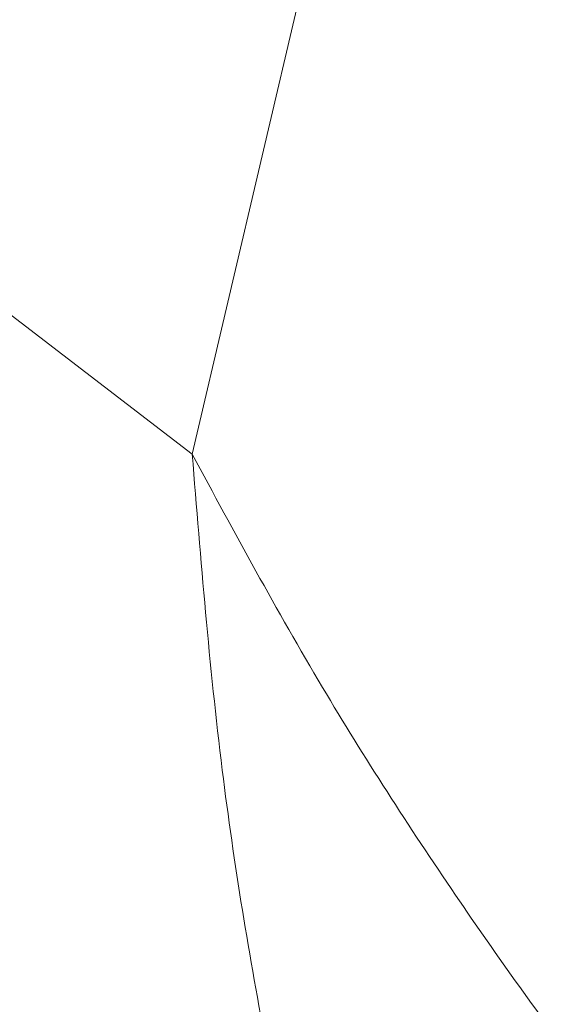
# Model space of a CAD drawing. Header units: millimetres. Extents: x 8 to 590, y 12 to 635.
# Tile 30 of 149: x 482.929 to 483.111, y 189.911 to 190.238. Entities that reach past the tile are written whole.
import ezdxf

# ---------------------------------------------------------------- set-up
doc = ezdxf.new("R2010")
doc.units = ezdxf.units.MM

msp = doc.modelspace()

# ---------------------------------------------------------------- linework, layer by layer
at = {"color": 252, "linetype": 'Continuous', "lineweight": 0}
for p, q in [((482.98615, 190.09384), (475.02343, 196.20926)), ((484.35759, 195.95129), (482.98615, 190.09384))]:
    msp.add_line(p, q, dxfattribs=at)
for points, knots in [([(482.98615, 190.09384), (483.00014, 190.06794), (483.02673, 190.0187), (483.07127, 189.94967), (483.10631, 189.90054), (483.13068, 189.86853), (483.14445, 189.85097), (483.15784, 189.83435), (483.17081, 189.81865), (483.18333, 189.80387), (483.19536, 189.78999), (483.21732, 189.76526), (483.24991, 189.73034), (483.29418, 189.68632), (483.33884, 189.645), (483.38362, 189.60637), (483.42826, 189.57041), (483.47255, 189.53709), (483.53307, 189.49459), (483.61113, 189.44568), (483.70752, 189.3946), (483.80342, 189.35246), (483.89775, 189.31931), (483.98956, 189.29503), (484.0779, 189.27973), (484.16241, 189.27248), (484.21525, 189.27485), (484.24144, 189.27602)], [0, 0, 0, 0, 0.05947, 0.113068, 0.160792, 0.175543, 0.189627, 0.203046, 0.215798, 0.227885, 0.239305, 0.25006, 0.28943, 0.327577, 0.364504, 0.400217, 0.434721, 0.468022, 0.500127, 0.568001, 0.634118, 0.698576, 0.761483, 0.822952, 0.883106, 0.942076, 1, 1, 1, 1]), ([(483.41592, 189.18224), (483.40754, 189.18818), (483.38893, 189.20137), (483.36187, 189.22562), (483.33341, 189.25237), (483.3057, 189.28112), (483.27866, 189.31156), (483.24077, 189.35802), (483.19307, 189.42519), (483.15387, 189.4927), (483.12959, 189.54039), (483.11827, 189.56381), (483.10723, 189.58789), (483.09649, 189.61264), (483.08608, 189.63805), (483.07603, 189.66413), (483.06289, 189.70039), (483.04641, 189.75065), (483.02737, 189.81902), (483.00956, 189.89954), (482.99431, 189.99235), (482.98897, 190.05877), (482.98615, 190.09384)], [0, 0, 0, 0, 0.032792, 0.072812, 0.113245, 0.154102, 0.19539, 0.23712, 0.33474, 0.439524, 0.464049, 0.488939, 0.514195, 0.539817, 0.565807, 0.592164, 0.61889, 0.674599, 0.740564, 0.816785, 0.903264, 1, 1, 1, 1])]:
    msp.add_open_spline(points, degree=3, knots=knots, dxfattribs=at)

doc.saveas('drawing.dxf')
